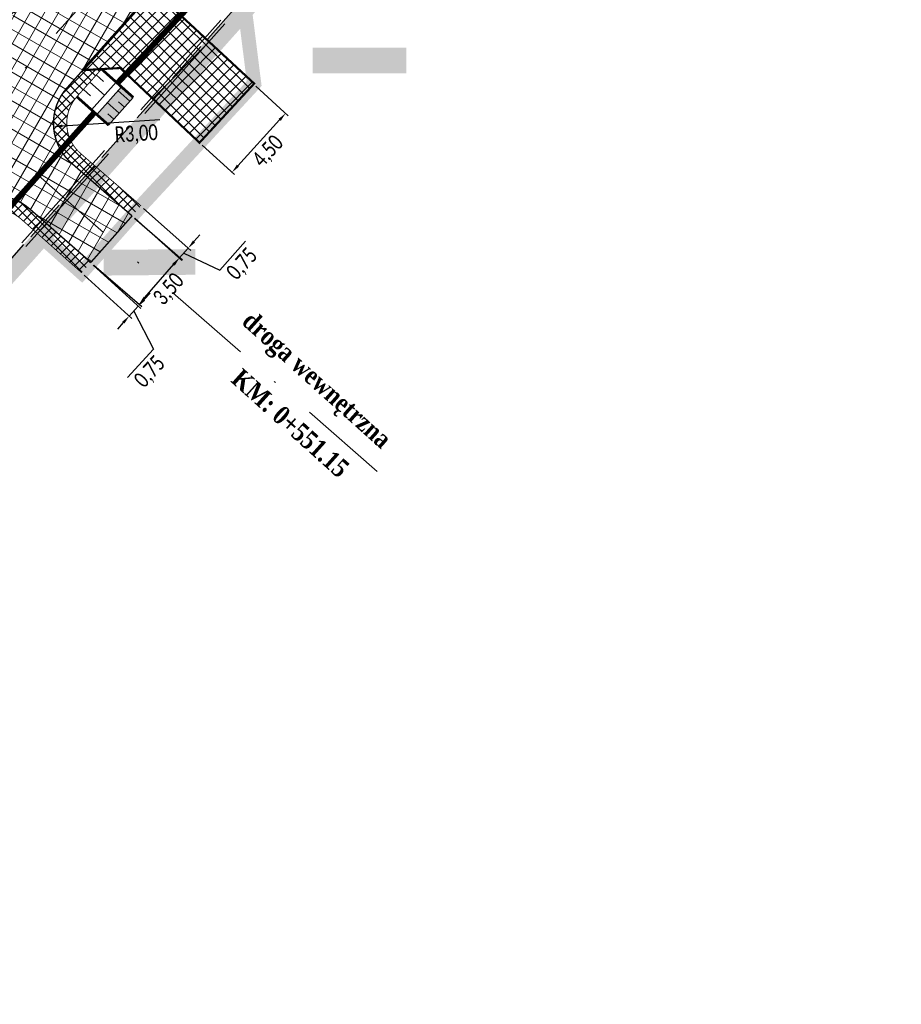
# Model space of a CAD drawing. Header units: metres. Extents: x 7443078 to 7443628, y 5636807 to 5637202.
# Tile 16 of 25: x 7443569 to 7443619, y 5636901 to 5636956. Entities that reach past the tile are written whole.
import ezdxf

# ---------------------------------------------------------------- set-up
doc = ezdxf.new("R2010")
doc.units = ezdxf.units.M
for name, pattern in [('ACAD_ISO02W100', [15, 12, -3]), ('AUSGEZOGEN', [0]), ('BUW', [1.5, 1, -0.5]), ('CENTER2', [1.125, 0.75, -0.125, 0.125, -0.125]), ('DASHED2', [0.375, 0.25, -0.125]), ('Os drogi', [25.4, 12.7, -6.35, 0, -6.35])]:
    doc.linetypes.add(name, pattern=pattern)
doc.layers.get('Defpoints').update_dxf_attribs({"true_color": 0x999999})
for name, color, linetype in [('_kan_deszcz', 32, 'Continuous'), ('_LINIA PODZIAŁOWA', 5, 'Continuous'), ('H_zjazdy', 21, 'Continuous'), ('K_kraweżnika_najazdowy', 7, 'Continuous'), ('K_krawędź pobocza', 7, 'Continuous'), ('K_pobocze', 32, 'Continuous'), ('K_Przepust', 162, 'Continuous'), ('K_rama zjazdu', 7, 'Continuous'), ('K_rów', 7, 'Continuous'), ('K_Skarpa', 7, 'Continuous'), ('K_wymiar', 7, 'Continuous')]:
    doc.layers.add(name, color=color, linetype=linetype)
doc.layers.add('H_jezdnia', color=7, linetype='Continuous', true_color=0xd4d4d4)
for name, color, linetype, lineweight in [('K_usuń', 1, 'Continuous', 70), ('Proj_EN_trasa', 1, 'ACAD_ISO02W100', 30), ('Rury', 5, 'Continuous', 30)]:
    doc.layers.add(name, color=color, linetype=linetype, lineweight=lineweight)
doc.styles.add('romans1', font='timesbd.ttf', dxfattribs={"width": 0.85})
doc.styles.add('sytuacja 500 opisy', font='calibri.ttf', dxfattribs={"width": 0.75, "height": 0.9})
doc.dimstyles.new('wymiarowanie sytuacja 500', dxfattribs={"dimtxt": 0.9, "dimasz": 0.5, "dimexe": 0.2, "dimexo": 0.2, "dimgap": 0.2, "dimtad": 4, "dimlfac": -1, "dimzin": 1, "dimtxsty": 'sytuacja 500 opisy', "dimcen": 0.5, "dimadec": 4, "dimazin": 1, "dimtfac": 1, "dimtmove": 1, "dimatfit": 3, "dimfxl": 0.2, "dimlwd": -1, "dimlwe": -1, "dimarcsym": 0})
pattern_1 = [(45.09999999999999, (0.4816021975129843, -0.4365310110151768), (-0.2473876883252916, 0.2465256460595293), []), (135.1, (0.4816021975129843, -0.4365310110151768), (-0.2465256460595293, -0.2473876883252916), [])]
pattern_2 = [(45.23201079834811, (0.4816021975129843, -0.4365310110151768), (-0.3381204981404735, 0.3353931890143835), []), (135.2320107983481, (0.4816021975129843, -0.4365310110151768), (-0.3353931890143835, -0.3381204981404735), [])]

# ---------------------------------------------------------------- blocks, each defined once
blk = doc.blocks.new('*D936')
at = {"layer": 'Defpoints', "color": 0, "lineweight": 13, "transparency": 16777216}
for p in [(7443570.946759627, 5636950.327459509), (7443573.940997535, 5636950.513307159)]:
    blk.add_point(p, dxfattribs=at)
at = {"layer": 'K_wymiar', "color": 0, "transparency": 16777216}
blk.add_line((7443576.941583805, 5636950.699548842), (7443571.445799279, 5636950.358434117), dxfattribs=at)
at = {"layer": 'K_wymiar', "color": 0, "lineweight": 13, "transparency": 16777216}
blk.add_solid([(7443571.440636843, 5636950.441607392), (7443571.450961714, 5636950.275260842), (7443570.946759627, 5636950.327459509)], dxfattribs=at)
at = {"layer": 'K_wymiar', "color": 0, "lineweight": 13, "transparency": 16777216, "insert": (7443575.624261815, 5636949.861447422), "char_height": 0.9, "attachment_point": 5, "rotation": 3.5517028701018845, "style": 'sytuacja 500 opisy'}
blk.add_mtext('R3,00', dxfattribs=at)
blk = doc.blocks.new('*D977')
at = {"layer": 'Defpoints', "color": 0, "lineweight": 13, "transparency": 16777216}
for p in [(7443573.03037562, 5636942.632875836), (7443572.526030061, 5636942.077776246), (7443575.727735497, 5636940.182141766)]:
    blk.add_point(p, dxfattribs=at)
at = {"layer": 'K_wymiar', "color": 0, "transparency": 16777216}
for p, q in [((7443573.178402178, 5636942.498383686), (7443575.875762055, 5636940.047649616)), ((7443572.674056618, 5636941.943284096), (7443575.371416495, 5636939.492550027)), ((7443576.063965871, 5636940.55220816), (7443576.400196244, 5636940.922274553)), ((7443575.223389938, 5636939.627042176), (7443575.727735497, 5636940.182141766)), ((7443575.223389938, 5636939.627042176), (7443575.727735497, 5636940.182141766)), ((7443575.475562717, 5636939.90459197), (7443576.593869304, 5636937.760087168)), ((7443574.887159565, 5636939.256975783), (7443574.550929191, 5636938.886909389)), ((7443576.593869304, 5636937.760087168), (7443575.126210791, 5636936.144733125))]:
    blk.add_line(p, q, dxfattribs=at)
at = {"layer": 'K_wymiar', "color": 0, "lineweight": 13, "transparency": 16777216}
for points in [[(7443576.002288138, 5636940.608246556), (7443576.125643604, 5636940.496169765), (7443575.727735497, 5636940.182141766)], [(7443574.825481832, 5636939.313014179), (7443574.948837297, 5636939.200937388), (7443575.223389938, 5636939.627042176)]]:
    blk.add_solid(points, dxfattribs=at)
at = {"layer": 'K_wymiar', "color": 0, "lineweight": 13, "transparency": 16777216, "insert": (7443576.418754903, 5636936.444779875), "char_height": 0.9, "attachment_point": 5, "rotation": 47.74272826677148, "style": 'sytuacja 500 opisy'}
blk.add_mtext('0,75', dxfattribs=at)
blk = doc.blocks.new('*D978')
at = {"layer": 'Defpoints', "color": 0, "lineweight": 13, "transparency": 16777216}
for p in [(7443575.374006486, 5636945.277901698), (7443578.071486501, 5636942.92758012), (7443573.074771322, 5636942.639053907)]:
    blk.add_point(p, dxfattribs=at)
at = {"layer": 'K_wymiar', "color": 0, "transparency": 16777216}
for p, q in [((7443575.524797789, 5636945.146516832), (7443578.222277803, 5636942.796195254)), ((7443573.225562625, 5636942.507669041), (7443575.92304264, 5636940.157347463)), ((7443576.100713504, 5636940.665710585), (7443577.743024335, 5636942.550601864))]:
    blk.add_line(p, q, dxfattribs=at)
at = {"layer": 'K_wymiar', "color": 0, "lineweight": 13, "transparency": 16777216}
for points in [[(7443577.680194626, 5636942.605345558), (7443577.805854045, 5636942.49585817), (7443578.071486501, 5636942.92758012)], [(7443576.037883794, 5636940.720454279), (7443576.163543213, 5636940.610966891), (7443575.772251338, 5636940.288732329)]]:
    blk.add_solid(points, dxfattribs=at)
at = {"layer": 'K_wymiar', "color": 0, "lineweight": 13, "transparency": 16777216, "insert": (7443577.49101909, 5636941.112254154), "char_height": 0.9, "attachment_point": 5, "rotation": 48.93427540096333, "style": 'sytuacja 500 opisy'}
blk.add_mtext('3,50', dxfattribs=at)
blk = doc.blocks.new('*D979')
at = {"layer": 'Defpoints', "color": 0, "lineweight": 13, "transparency": 16777216}
for p in [(7443575.879568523, 5636945.83989741), (7443575.38001404, 5636945.280482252), (7443578.545918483, 5636943.458862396)]:
    blk.add_point(p, dxfattribs=at)
at = {"layer": 'K_wymiar', "color": 0, "transparency": 16777216}
for p, q in [((7443576.028745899, 5636945.706682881), (7443578.695095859, 5636943.325647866)), ((7443575.529191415, 5636945.147267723), (7443578.195541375, 5636942.766232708)), ((7443578.878954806, 5636943.831805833), (7443579.211991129, 5636944.204749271)), ((7443578.046364, 5636942.899447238), (7443578.545918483, 5636943.458862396)), ((7443578.046364, 5636942.899447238), (7443578.545918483, 5636943.458862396)), ((7443580.343273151, 5636942.221714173), (7443581.796989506, 5636943.849626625)), ((7443578.296141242, 5636943.179154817), (7443580.343273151, 5636942.221714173)), ((7443577.713327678, 5636942.526503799), (7443577.380291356, 5636942.153560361))]:
    blk.add_line(p, q, dxfattribs=at)
at = {"layer": 'K_wymiar', "color": 0, "lineweight": 13, "transparency": 16777216}
for points in [[(7443578.816797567, 5636943.887311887), (7443578.941112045, 5636943.776299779), (7443578.545918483, 5636943.458862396)], [(7443577.651170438, 5636942.582009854), (7443577.775484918, 5636942.470997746), (7443578.046364, 5636942.899447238)]]:
    blk.add_solid(points, dxfattribs=at)
at = {"layer": 'K_wymiar', "color": 0, "lineweight": 13, "transparency": 16777216, "insert": (7443581.633189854, 5636942.532862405), "char_height": 0.9, "attachment_point": 5, "rotation": 48.23533153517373, "style": 'sytuacja 500 opisy'}
blk.add_mtext('0,75', dxfattribs=at)
blk = doc.blocks.new('*D980')
at = {"layer": 'Defpoints', "color": 0, "lineweight": 13, "transparency": 16777216}
for p in [(7443582.217938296, 5636952.743522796), (7443584.053274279, 5636951.073467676), (7443579.189354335, 5636949.415208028)]:
    blk.add_point(p, dxfattribs=at)
at = {"layer": 'K_wymiar', "color": 0, "transparency": 16777216}
for p, q in [((7443582.365863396, 5636952.608919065), (7443584.201199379, 5636950.938863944)), ((7443581.361199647, 5636948.11496566), (7443583.716764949, 5636950.703654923)), ((7443579.337279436, 5636949.280604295), (7443581.172615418, 5636947.610549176))]:
    blk.add_line(p, q, dxfattribs=at)
at = {"layer": 'K_wymiar', "color": 0, "lineweight": 13, "transparency": 16777216}
for points in [[(7443583.65512949, 5636950.759739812), (7443583.778400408, 5636950.647570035), (7443584.053274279, 5636951.073467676)], [(7443581.299564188, 5636948.171050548), (7443581.422835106, 5636948.058880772), (7443581.024690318, 5636947.745152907)]]:
    blk.add_solid(points, dxfattribs=at)
at = {"layer": 'K_wymiar', "color": 0, "lineweight": 13, "transparency": 16777216, "insert": (7443583.097314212, 5636948.901258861), "char_height": 0.9, "attachment_point": 5, "rotation": 47.69952402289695, "style": 'sytuacja 500 opisy'}
blk.add_mtext('4,50', dxfattribs=at)

msp = doc.modelspace()

# ---------------------------------------------------------------- hatches: boundary and pattern name
at = {"layer": 'H_jezdnia', "linetype": 'Continuous', "lineweight": 9, "true_color": 0xababab}
h = msp.add_hatch(dxfattribs=at)
h.set_pattern_fill('ANSI37', color=253, scale=0.22, angle=15)
h.set_pattern_definition([(59.99999999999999, (0.4816021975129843, -0.4365310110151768), (-0.6049187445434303, 0.34925), []), (150, (0.4816021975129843, -0.4365310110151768), (-0.34925, -0.6049187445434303), [])])
edge = h.paths.add_edge_path()
edge.add_arc((7443543.871273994, 5636916.830835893), 2.999999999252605, 48.527845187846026, 138.2434027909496, ccw=False)
edge.add_line((7443545.858041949, 5636919.07866887), (7443547.028505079, 5636918.044144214))
edge.add_line((7443547.028505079, 5636918.044144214), (7443549.402630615, 5636920.616916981))
edge.add_line((7443549.402630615, 5636920.616916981), (7443548.211275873, 5636921.669906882))
edge.add_arc((7443550.198043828, 5636923.91773986), 3.000000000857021, 138.2434028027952, 228.5278451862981, ccw=False)
edge.add_line((7443547.960101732, 5636925.915642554), (7443565.375997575, 5636945.423983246))
edge.add_arc((7443567.613939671, 5636943.426080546), 3.000000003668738, 48.8596834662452, 138.2434027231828, ccw=False)
edge.add_line((7443569.587655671, 5636945.685382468), (7443573.05315006, 5636942.657942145))
edge.add_line((7443573.05315006, 5636942.657942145), (7443575.377696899, 5636945.275268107))
edge.add_line((7443575.377696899, 5636945.275268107), (7443571.967281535, 5636948.254005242))
edge.add_arc((7443573.94099754, 5636950.513307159), 3.000000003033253, 138.2434028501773, 228.8596833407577, ccw=False)
edge.add_line((7443571.70305544, 5636952.511209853), (7443579.25248983, 5636960.967676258))
edge.add_arc((7443390.892363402, 5637129.124486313), 252.4999999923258, 318.2434028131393, 318.6858412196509)
edge.add_line((7443580.545369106, 5636962.427193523), (7443576.269263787, 5636965.13773441))
edge.add_arc((7443390.892364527, 5637129.124485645), 247.4999987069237, 318.24340276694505, 318.50361934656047, ccw=False)
edge.add_line((7443575.52258637, 5636964.29751412), (7443544.185604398, 5636929.195528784))
edge.add_arc((7443541.947662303, 5636931.193431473), 2.999999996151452, 228.5863361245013, 318.24340285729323, ccw=False)
edge.add_line((7443539.963190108, 5636928.94357146), (7443537.1056406, 5636931.464051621))
edge.add_line((7443537.1056406, 5636931.464051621), (7443534.76796171, 5636928.859026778))
edge.add_line((7443534.76796171, 5636928.859026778), (7443537.605329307, 5636926.356347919))
edge.add_arc((7443535.620857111, 5636924.1064879), 2.99999999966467, -41.7565972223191, 48.5863361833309, ccw=False)
edge.add_line((7443537.858799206, 5636922.108585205), (7443511.17557303, 5636892.219484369))
edge.add_line((7443511.17557303, 5636892.219484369), (7443514.809083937, 5636888.781672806))
edge.add_line((7443514.809083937, 5636888.781672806), (7443541.6333319, 5636918.828738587))
h.paths.add_polyline_path([(7443473.544857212, 5636850.06760018), (7443477.421821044, 5636846.902491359), (7443514.809083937, 5636888.781672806), (7443511.17557303, 5636892.219484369)])
at = {"layer": 'H_zjazdy', "linetype": 'Continuous', "lineweight": 9, "true_color": 0xff6666}
h = msp.add_hatch(dxfattribs=at)
h.set_pattern_fill('ANSI37', color=11, scale=0.15, angle=0.2320107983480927)
h.set_pattern_definition(pattern_2)
h.paths.add_polyline_path([(7443578.134797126, 5636956.613007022), (7443577.712573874, 5636956.99038447), (7443577.593135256, 5636959.108957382), (7443572.598378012, 5636953.514101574), (7443574.715719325, 5636953.633470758), (7443575.06361325, 5636953.32252786)])
h = msp.add_hatch(dxfattribs=at)
h.set_pattern_fill('ANSI37', color=11, scale=0.15, angle=0.2320107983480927)
h.set_pattern_definition(pattern_2)
h.paths.add_polyline_path([(7443582.277539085, 5636952.755315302), (7443578.134797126, 5636956.613007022), (7443575.06361325, 5636953.32252786), (7443579.188222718, 5636949.416275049)])
at = {"layer": 'K_rów', "lineweight": 9, "true_color": 0xb0b0b0}
h = msp.add_hatch(color=253, dxfattribs=at)
h.dxf.hatch_style = 1
h.paths.add_polyline_path([(7443573.381512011, 5636951.012782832), (7443574.776019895, 5636952.574834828), (7443575.447402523, 5636951.97546402), (7443574.052894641, 5636950.413412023)])
at = {"layer": 'K_usuń', "linetype": 'ByBlock', "lineweight": 13}
h = msp.add_hatch(dxfattribs=at)
h.set_pattern_fill('ANSI37', color=34, scale=0.11, angle=0.1)
h.set_pattern_definition(pattern_1)
h.paths.add_polyline_path([(7443595.21739343, 5636979.502146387), (7443595.632560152, 5636980.069100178), (7443594.965620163, 5636980.427769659), (7443594.61228475, 5636979.945253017, -0.02225544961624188), (7443580.545369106, 5636962.427193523), (7443581.186600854, 5636962.020729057, 0.02213886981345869)])
h.paths.add_polyline_path([(7443590.519335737, 5636982.818909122), (7443589.852338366, 5636983.177609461, -0.009234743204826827), (7443584.326873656, 5636975.929666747), (7443582.733453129, 5636973.877406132, 0.1786060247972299), (7443584.509724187, 5636974.953906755, 0.009999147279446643)])
h.paths.add_polyline_path([(7443578.372592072, 5636967.546598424, 0.1797305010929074), (7443579.100104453, 5636969.505118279), (7443577.804470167, 5636968.036228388, -0.003352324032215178), (7443575.627658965, 5636965.544435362), (7443576.269263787, 5636965.13773441, 0.003230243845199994)])
h.paths.add_polyline_path([(7443575.52258637, 5636964.29751412, 0.001135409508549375), (7443576.269263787, 5636965.13773441), (7443575.627658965, 5636965.544435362, -0.001013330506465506), (7443574.963100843, 5636964.796989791), (7443572.805041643, 5636962.379649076), (7443573.864000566, 5636962.439656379)])
h.paths.add_polyline_path([(7443581.186600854, 5636962.020729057), (7443580.545369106, 5636962.427193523, -0.00193050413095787), (7443579.25248983, 5636960.967676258), (7443577.593135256, 5636959.108957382), (7443577.652854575, 5636958.049670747), (7443579.811975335, 5636960.468200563, 0.002047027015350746)])
h.paths.add_polyline_path([(7443568.870410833, 5636956.846108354), (7443568.810691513, 5636957.905394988), (7443555.150700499, 5636942.604214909), (7443556.209328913, 5636942.663851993)])
h = msp.add_hatch(dxfattribs=at)
h.set_pattern_fill('ANSI37', color=34, scale=0.11, angle=0.1)
h.set_pattern_definition(pattern_1)
edge = h.paths.add_edge_path()
edge.add_line((7443572.262540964, 5636952.011734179), (7443573.657048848, 5636953.573786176))
edge.add_line((7443573.657048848, 5636953.573786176), (7443572.598378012, 5636953.514101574))
edge.add_line((7443572.598378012, 5636953.514101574), (7443571.70305544, 5636952.511209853))
edge.add_arc((7443573.940997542, 5636950.513307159), 3.000000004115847, 138.2434028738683, 228.859683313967)
edge.add_line((7443571.967281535, 5636948.254005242), (7443575.377696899, 5636945.275268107))
edge.add_line((7443575.377696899, 5636945.275268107), (7443575.886478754, 5636945.84763568))
edge.add_line((7443575.886478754, 5636945.84763568), (7443572.460710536, 5636948.818830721))
edge.add_arc((7443573.940997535, 5636950.513307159), 2.249999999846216, 138.243402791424, 228.8596834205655, ccw=False)
edge = h.paths.add_edge_path()
edge.add_line((7443569.09422667, 5636945.120556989), (7443572.532637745, 5636942.071870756))
edge.add_line((7443572.532637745, 5636942.071870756), (7443573.05315006, 5636942.657942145))
edge.add_line((7443573.05315006, 5636942.657942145), (7443569.587655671, 5636945.685382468))
edge.add_arc((7443567.613939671, 5636943.426080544), 3.0000000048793, 48.85968348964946, 138.2434026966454)
edge.add_line((7443565.375997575, 5636945.423983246), (7443563.910108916, 5636943.781974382))
edge.add_line((7443563.910108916, 5636943.781974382), (7443564.897288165, 5636943.76157799))
edge.add_line((7443564.897288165, 5636943.76157799), (7443565.935483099, 5636944.924507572))
edge.add_arc((7443567.613939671, 5636943.426080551), 2.250000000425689, 48.85968342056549, 138.2434027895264, ccw=False)
h.paths.add_polyline_path([(7443564.897288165, 5636943.76157799), (7443563.910108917, 5636943.781974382), (7443559.937013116, 5636939.331528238), (7443559.996689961, 5636938.272194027)])
edge = h.paths.add_edge_path()
edge.add_line((7443544.185604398, 5636929.195528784), (7443551.214571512, 5636937.068996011))
edge.add_line((7443551.214571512, 5636937.068996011), (7443551.154894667, 5636938.128330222))
edge.add_line((7443551.154894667, 5636938.128330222), (7443543.626118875, 5636929.695004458))
edge.add_arc((7443541.947662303, 5636931.193431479), 2.250000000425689, 228.5863362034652, 318.24340278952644, ccw=False)
edge.add_line((7443540.459308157, 5636929.506036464), (7443537.579297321, 5636932.046328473))
edge.add_line((7443537.579297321, 5636932.046328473), (7443537.083179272, 5636931.483863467))
edge.add_line((7443537.083179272, 5636931.483863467), (7443539.963190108, 5636928.94357146))
edge.add_arc((7443541.947662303, 5636931.193431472), 2.99999999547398, 228.5863361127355, 318.243402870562)

# ---------------------------------------------------------------- linework, layer by layer
at = {"layer": '_kan_deszcz', "color": 7, "linetype": 'Os drogi', "lineweight": 9, "ltscale": 0.4, "flags": 128}
msp.add_lwpolyline([(7443612.1023176, 5637008.06121809), (7443592.59525582, 5636981.422275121, -0.02418699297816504), (7443577.387538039, 5636962.632595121), (7443464.637599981, 5636836.336237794, -0.4118223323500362), (7443446.361801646, 5636835.225649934), (7443333.471732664, 5636934.361613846, -0.3740638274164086), (7443331.363055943, 5636949.970935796), (7443370.561157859, 5637009.588886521, 0.03377031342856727), (7443393.784174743, 5637050.70886534), (7443416.899300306, 5637098.980219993, 0.06554346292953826), (7443420.141300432, 5637108.906286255), (7443420.177128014, 5637109.097954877, -0.1259941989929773), (7443425.408854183, 5637120.343039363), (7443435.002584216, 5637132.0592004)], format="xyb", dxfattribs=at)
msp.add_lwpolyline([(7443589.229501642, 5636930.850080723), (7443566.635175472, 5636950.588382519)], dxfattribs=at)
at = {"layer": '_LINIA PODZIAŁOWA', "color": 2, "linetype": 'AUSGEZOGEN', "ltscale": 0.25, "const_width": 1, "flags": 128}
msp.add_lwpolyline([(7443618.33, 5637000.43), (7443614.82, 5636999.84), (7443604.61492431, 5636985.931604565), (7443590.46, 5636966.64), (7443577.008654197, 5636951.590157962), (7443573.630911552, 5636947.811021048), (7443562.341950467, 5636935.175694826), (7443549.863598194, 5636921.22131303), (7443530.404075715, 5636899.444528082), (7443509.39, 5636875.93), (7443498.771111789, 5636864.035298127), (7443487.92, 5636851.91), (7443469.83156988, 5636831.673278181)], dxfattribs=at)
at = {"layer": '_LINIA PODZIAŁOWA', "color": 6, "linetype": 'BUW', "ltscale": 0.333, "const_width": 0.8, "flags": 128}
msp.add_lwpolyline([(7443570.292247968, 5636944.074175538), (7443572.532637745, 5636942.071870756), (7443575.875487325, 5636945.835755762), (7443582.277539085, 5636952.755315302), (7443581.755744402, 5636956.904219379)], dxfattribs=at)
at = {"layer": 'K_kraweżnika_najazdowy', "color": 0, "linetype": 'DASHED2', "ltscale": 4, "const_width": 0.15}
msp.add_lwpolyline([(7443572.598378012, 5636953.514101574), (7443577.593135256, 5636959.108957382)], dxfattribs=at)
at = {"layer": 'K_krawędź pobocza', "color": 76, "linetype": 'CENTER2', "ltscale": 3, "const_width": 0.08, "flags": 128}
for points in [[(7443572.598378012, 5636953.514101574), (7443571.70305544, 5636952.511209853, 0.4173674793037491), (7443571.967281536, 5636948.254005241), (7443575.381318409, 5636945.27934575)], [(7443573.05315006, 5636942.657942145), (7443569.587655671, 5636945.685382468, 0.4110666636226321), (7443565.375997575, 5636945.423983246), (7443559.937013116, 5636939.331528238)]]:
    msp.add_lwpolyline(points, format="xyb", dxfattribs=at)
msp.add_lwpolyline([(7443573.05315006, 5636942.657942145), (7443575.377696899, 5636945.275268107)], dxfattribs=at)
at = {"layer": 'K_pobocze', "linetype": 'ByBlock', "ltscale": 4, "const_width": 0.05}
for points in [[(7443573.657048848, 5636953.573786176), (7443572.262540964, 5636952.011734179, 0.4173674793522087), (7443572.460710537, 5636948.81883072), (7443575.886478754, 5636945.84763568)], [(7443572.532637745, 5636942.071870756), (7443569.09422667, 5636945.120556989, 0.4110666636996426), (7443565.935483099, 5636944.924507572), (7443559.996689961, 5636938.272194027)]]:
    msp.add_lwpolyline(points, format="xyb", dxfattribs=at)
at = {"layer": 'K_Przepust', "linetype": 'DASHED2', "lineweight": 5, "ltscale": 3, "const_width": 0.33, "flags": 128}
for points in [[(7443574.552225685, 5636952.774625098), (7443578.656019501, 5636957.171446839)], [(7443573.25709012, 5636951.123859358), (7443566.930032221, 5636944.036632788)]]:
    msp.add_lwpolyline(points, dxfattribs=at)
at = {"layer": 'K_Przepust', "const_width": 0.15, "flags": 128}
for points in [[(7443575.447402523, 5636951.97546402), (7443573.657048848, 5636953.573786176)], [(7443574.05289464, 5636950.413412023), (7443572.262540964, 5636952.011734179)]]:
    msp.add_lwpolyline(points, dxfattribs=at)
at = {"layer": 'K_rama zjazdu', "const_width": 0.12, "flags": 128}
msp.add_lwpolyline([(7443572.598378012, 5636953.514101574), (7443574.715719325, 5636953.633470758), (7443579.188222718, 5636949.416275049), (7443582.277539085, 5636952.755315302), (7443577.712573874, 5636956.99038447), (7443577.593135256, 5636959.108957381)], dxfattribs=at)
at = {"layer": 'K_rów', "lineweight": 9}
for points in [[(7443574.477627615, 5636952.841221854), (7443573.083119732, 5636951.279169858)], [(7443574.776019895, 5636952.574834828), (7443573.381512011, 5636951.012782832)], [(7443575.447402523, 5636951.97546402), (7443574.05289464, 5636950.413412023)]]:
    msp.add_lwpolyline(points, dxfattribs=at)
at = {"layer": 'K_Skarpa', "lineweight": 9}
for p, q in [((7443572.995105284, 5636952.832312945), (7443573.81568405, 5636952.099748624)), ((7443573.361387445, 5636953.242602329), (7443573.771676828, 5636952.876320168)), ((7443572.628823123, 5636952.422023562), (7443573.039112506, 5636952.0557414)), ((7443575.251636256, 5636951.75617728), (7443574.580253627, 5636952.355548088)), ((7443572.262540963, 5636952.011734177), (7443573.08311973, 5636951.279169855)), ((7443574.652265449, 5636951.084794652), (7443573.98088282, 5636951.684165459)), ((7443574.951950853, 5636951.420485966), (7443574.616259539, 5636951.72017137)), ((7443574.052894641, 5636950.413412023), (7443573.381512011, 5636951.012782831)), ((7443574.352580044, 5636950.749103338), (7443574.016888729, 5636951.04878874))]:
    msp.add_line(p, q, dxfattribs=at)
at = {"layer": 'K_wymiar', "color": 2, "lineweight": 13, "const_width": 1.45, "flags": 128}
for points in [[(7443590.868876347, 5636954.065146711), (7443585.588748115, 5636954.062328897)], [(7443578.953886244, 5636942.68262623), (7443573.776971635, 5636942.635952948)]]:
    msp.add_lwpolyline(points, dxfattribs=at)
at = {"layer": 'Proj_EN_trasa', "color": 1, "ltscale": 0.2}
msp.add_lwpolyline([(7443403.516673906, 5636881.893745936), (7443403.517604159, 5636881.88262124), (7443455.51548823, 5636836.770971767), (7443465.683869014, 5636827.941416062), (7443468.133086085, 5636830.067928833), (7443487.549016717, 5636852.225000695), (7443491.347551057, 5636856.325180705), (7443503.712180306, 5636870.29577853), (7443526.781840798, 5636896.121412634), (7443557.675753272, 5636930.68475717), (7443590.072929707, 5636966.936999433), (7443608.366905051, 5636991.931308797)], dxfattribs=at)
at = {"layer": 'Rury', "ltscale": 0.2}
for points in [[(7443575.870832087, 5636951.270924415), (7443580.393933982, 5636956.332247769)], [(7443576.095215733, 5636951.071793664), (7443580.616267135, 5636956.130822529)], [(7443569.156524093, 5636943.75765484), (7443573.820854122, 5636948.977011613)], [(7443569.382540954, 5636943.560351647), (7443574.046870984, 5636948.779708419)]]:
    msp.add_lwpolyline(points, dxfattribs=at)

# ---------------------------------------------------------------- texts
at = {"layer": 'K_wymiar', "lineweight": 13, "char_height": 1.05, "width": 13.45679850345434, "attachment_point": 5, "rotation": 318.03695048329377, "style": 'romans1'}
for s, insert in [('\\A1;droga wewnętrzna', (7443585.720066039, 5636935.904908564)), ('\\A1;\\pi-3.15,l4.2,t4.2;KM:^I0+551.15', (7443583.931840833, 5636933.916818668))]:
    msp.add_mtext(s, dxfattribs=dict(at, insert=insert))

# ---------------------------------------------------------------- dimensions: what is measured, and where the dimension line sits
at = {"layer": 'K_wymiar', "lineweight": 13}
for p1, p2, distance, picture, middle in [((7443579.189354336, 5636949.415208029), (7443582.217938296, 5636952.743522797), -2.481439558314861, '*D980', (7443583.097314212, 5636948.901258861)), ((7443575.380014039, 5636945.280482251), (7443575.879568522, 5636945.839897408), -3.5747377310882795, '*D979', (7443581.039546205, 5636941.868083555)), ((7443573.074771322, 5636942.639053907), (7443575.374006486, 5636945.277901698), -3.57776605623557, '*D978', (7443577.49101909, 5636941.112254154))]:
    dim = msp.add_aligned_dim(p1=p1, p2=p2, distance=distance, dimstyle='wymiarowanie sytuacja 500', dxfattribs=at)
    dim.commit()
    dim.dimension.update_dxf_attribs({"geometry": picture, "text_midpoint": middle})
dim = msp.add_radius_dim(center=(7443573.940997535, 5636950.513307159), mpoint=(7443570.946759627, 5636950.327459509), dimstyle='wymiarowanie sytuacja 500', dxfattribs=at)
dim.commit()
dim.dimension.update_dxf_attribs({"geometry": '*D936', "text_midpoint": (7443575.577497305, 5636950.614882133), "dimtype": 164})
dim = msp.add_linear_dim(base=(7443575.727735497, 5636940.182141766), p1=(7443572.526030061, 5636942.077776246), p2=(7443573.030375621, 5636942.632875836), angle=47.74272826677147, dimstyle='wymiarowanie sytuacja 500', dxfattribs=at)
dim.commit()
dim.dimension.update_dxf_attribs({"geometry": '*D977', "text_midpoint": (7443576.459377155, 5636937.612060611), "dimtype": 161})

doc.saveas('drawing.dxf')
